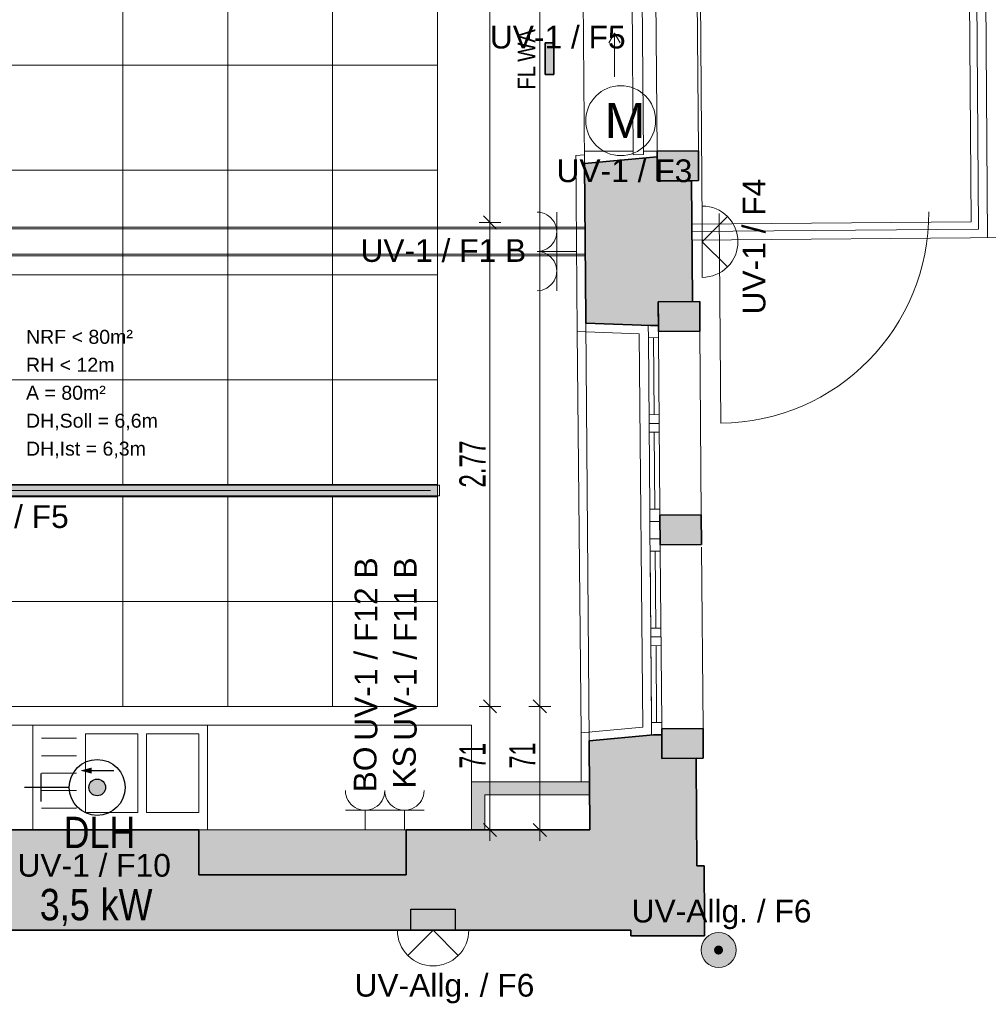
# Model space of a CAD drawing. Extents: x -321 to 526, y -52 to 542.
# Tile 38 of 56: x 133 to 243, y 206 to 319. Entities that reach past the tile are written whole.
import ezdxf
from ezdxf.lldxf.tags import DXFTag

# ---------------------------------------------------------------- set-up
doc = ezdxf.new("R2010")
doc.units = 0
doc.layers.get('0').update_dxf_attribs({"lineweight": 35})
for name, color, linetype, lineweight in [('D-501 Deckenspiegel Beleuchtung_BM_PM_NB', 7, 'Continuous', 25), ('D-501 Deckenspiegel Gebäude', 7, 'Continuous', 25), ('D-501 Deckenspiegel Rasterdecke', 7, 'Continuous', 25), ('D-501 Deckenspiegel Text_Maß', 7, 'Continuous', 25)]:
    doc.layers.add(name, color=color, linetype=linetype, lineweight=lineweight)
for name, color, linetype, lineweight, true_color in [('E_445_Allgemeinbeleuchtung', 7, 'Continuous', 18, 0xf7d209), ('E_449_Niederspannungsinstallationen_Elektro', 1, 'Continuous', 18, 0xff0000), ('E_449_Niederspannungsinstallationen_Motor', 1, 'Continuous', 18, 0xff0000), ('E_449_Niederspannungsinstallationen_Stromkreise', 1, 'Continuous', 25, 0xff0000), ('E_449_Text-Allg', 1, 'Continuous', 25, 0xff0000), ('E_Starkstrom', 1, 'Continuous', 25, 0xff0000)]:
    doc.layers.add(name, color=color, linetype=linetype, lineweight=lineweight, true_color=true_color)
doc.styles.get("Standard").update_dxf_attribs({"font": 'arial.ttf'})
tags = doc.linetypes.add('ALL_S14', pattern=[0.1, 0.05, -0.05]).pattern_tags.tags
tags[6:7] = [DXFTag(74, 4), DXFTag(75, 0), DXFTag(340, '0'), DXFTag(46, 1.0), DXFTag(50, 0.0), DXFTag(44, 0.0), DXFTag(45, 0.0)]
tags[4:5] = [DXFTag(74, 4), DXFTag(75, 0), DXFTag(340, '0'), DXFTag(46, 1.0), DXFTag(50, 0.0), DXFTag(44, 0.0), DXFTag(45, 0.0)]
tags = doc.linetypes.add('PUNKT2_S9', pattern=[0.025, 0, -0.025]).pattern_tags.tags
tags[6:7] = [DXFTag(74, 4), DXFTag(75, 0), DXFTag(340, '0'), DXFTag(46, 1.0), DXFTag(50, 0.0), DXFTag(44, 0.0), DXFTag(45, 0.0)]
tags[4:5] = [DXFTag(74, 4), DXFTag(75, 0), DXFTag(340, '0'), DXFTag(46, 1.0), DXFTag(50, 0.0), DXFTag(44, 0.0), DXFTag(45, 0.0)]
tags = doc.linetypes.add('VERDECKT2_S2', pattern=[0.135, 0.1, -0.035]).pattern_tags.tags
tags[6:7] = [DXFTag(74, 4), DXFTag(75, 0), DXFTag(340, '0'), DXFTag(46, 1.0), DXFTag(50, 0.0), DXFTag(44, 0.0), DXFTag(45, 0.0)]
tags[4:5] = [DXFTag(74, 4), DXFTag(75, 0), DXFTag(340, '0'), DXFTag(46, 1.0), DXFTag(50, 0.0), DXFTag(44, 0.0), DXFTag(45, 0.0)]

# ---------------------------------------------------------------- blocks, each defined once
blk = doc.blocks.new('Referenz-A07MYS7IRK', base_point=(-281.01, -47.12))
at = {"layer": 'D-501 Deckenspiegel Beleuchtung_BM_PM_NB', "color": 0, "lineweight": 35}
for p, q in [((192.7, 312.34), (192.7, 315.94)), ((192.7, 315.94), (193.7, 315.94)), ((193.7, 315.94), (193.7, 312.34)), ((193.7, 312.34), (192.7, 312.34))]:
    blk.add_line(p, q, dxfattribs=at)
at = {"layer": 'D-501 Deckenspiegel Beleuchtung_BM_PM_NB', "color": 0, "lineweight": 18}
for p, q in [((180.37, 265.38), (72.37, 265.38)), ((180.37, 263.98), (72.37, 263.98)), ((180.37, 263.98), (72.37, 263.98))]:
    blk.add_line(p, q, dxfattribs=at)
at = {"layer": 'D-501 Deckenspiegel Beleuchtung_BM_PM_NB', "color": 0, "lineweight": 35}
for points in [[(192.7, 312.34), (192.7, 315.94), (193.7, 312.34)], [(193.7, 312.34), (192.7, 315.94), (193.7, 315.94)]]:
    blk.add_solid(points, dxfattribs=at)
at = {"layer": 'D-501 Deckenspiegel Beleuchtung_BM_PM_NB', "color": 0, "lineweight": 13}
for points in [[(72.37, 263.98), (72.37, 265.38), (180.37, 263.98)], [(180.37, 263.98), (72.37, 265.38), (180.37, 265.38)]]:
    blk.add_solid(points, dxfattribs=at)
at = {"layer": 'D-501 Deckenspiegel Gebäude', "color": 0, "lineweight": 13}
for p, q in [((240.43, 439.38), (241.47, 295.47)), ((241.27, 439.38), (242.31, 294.63)), ((242.27, 439.38), (243.32, 293.64)), ((210.67, 295.21), (210.43, 329.09)), ((202.79, 303.14), (202.62, 325.14)), ((203.78, 325.15), (203.95, 303.15)), ((200.63, 317.06), (200, 315.96)), ((200.63, 312.06), (200.63, 317.06)), ((200.63, 317.06), (201.27, 315.96)), ((197.22, 302.13), (197.22, 303.53)), ((202.79, 303.53), (197.22, 303.53)), ((205.51, 303.53), (203.95, 303.53)), ((196.2, 303.04), (197.22, 303.14)), ((196.2, 303.04), (196.37, 282.9)), ((203.95, 303.15), (202.79, 303.14)), ((241.47, 295.47), (209.5, 295.2)), ((242.31, 294.63), (209.5, 294.36)), ((212.59, 294.39), (212.59, 294.39)), ((246.82, 293.67), (209.5, 293.36)), ((204.51, 283.59), (205.67, 283.6)), ((204.52, 282.19), (204.51, 283.59)), ((205.67, 283.6), (205.68, 282.2)), ((210.42, 282.94), (210.57, 261.9)), ((196.37, 282.9), (203.47, 282.64)), ((196.81, 236.94), (196.37, 282.9)), ((203.88, 237.6), (203.47, 282.64)), ((204.52, 282.19), (205.68, 282.2)), ((205.68, 282.2), (204.52, 282.19)), ((204.68, 262.55), (204.52, 282.19)), ((205.1, 282.2), (205.17, 273.38)), ((205.68, 282.2), (205.83, 262.56)), ((205.75, 273.38), (204.59, 273.37)), ((205.76, 272.38), (204.6, 272.37)), ((205.77, 271.38), (204.61, 271.37)), ((205.19, 271.38), (205.26, 262.56)), ((205.83, 262.56), (204.68, 262.55)), ((204.68, 262.55), (205.83, 262.56)), ((204.69, 261.15), (204.68, 262.55)), ((205.83, 262.56), (205.85, 261.16)), ((205.85, 261.16), (204.69, 261.15)), ((204.69, 261.15), (205.85, 261.16)), ((204.7, 259.15), (204.69, 261.15)), ((205.85, 261.16), (205.86, 259.16)), ((204.7, 259.15), (205.86, 259.16)), ((205.86, 259.16), (204.7, 259.15)), ((204.71, 257.75), (204.7, 259.15)), ((205.86, 259.16), (205.87, 257.76)), ((210.6, 258.2), (210.77, 237.46)), ((205.87, 257.76), (204.71, 257.75)), ((204.72, 257.75), (205.88, 257.76)), ((204.88, 238.12), (204.72, 257.75)), ((204.73, 257.05), (204.87, 238.82)), ((205.3, 257.76), (205.37, 248.94)), ((205.88, 257.76), (206.04, 238.12)), ((205.95, 248.94), (204.79, 248.93)), ((205.96, 247.94), (204.8, 247.93)), ((205.97, 246.94), (204.81, 246.93)), ((205.39, 246.94), (205.46, 238.12)), ((106.41, 237.84), (184.28, 237.84)), ((154.07, 237.84), (134.07, 237.84)), ((134.07, 237.84), (134.07, 232.84)), ((154.07, 237.84), (154.07, 232.84)), ((154.07, 237.84), (154.07, 232.84)), ((184.28, 232.84), (184.28, 237.84)), ((206.04, 238.12), (204.88, 238.12)), ((204.89, 236.72), (204.88, 238.12)), ((204.88, 238.12), (206.04, 238.12)), ((206.04, 238.12), (206.05, 236.72)), ((146.07, 236.84), (140.07, 236.84)), ((140.07, 236.84), (140.07, 232.84)), ((146.07, 232.84), (146.07, 236.84)), ((153.07, 236.84), (147.07, 236.84)), ((147.07, 236.84), (147.07, 232.84)), ((153.07, 232.84), (153.07, 236.84)), ((196.81, 236.94), (203.88, 237.6)), ((196.81, 231.34), (196.81, 236.94)), ((206.05, 236.72), (204.89, 236.72)), ((139.07, 236.34), (135.07, 236.34)), ((139.07, 234.34), (135.07, 234.34)), ((184.28, 231.34), (184.28, 232.84)), ((197.78, 231.34), (184.28, 231.34)), ((184.28, 231.34), (184.28, 225.84)), ((197.78, 229.84), (185.78, 229.84)), ((185.78, 229.84), (185.78, 225.84)), ((134.07, 225.84), (176.81, 225.84))]:
    blk.add_line(p, q, dxfattribs=at)
at = {"layer": 'D-501 Deckenspiegel Gebäude', "color": 0, "linetype": 'PUNKT2_S9', "lineweight": 13, "ltscale": 0.13}
for p, q in [((196.82, 349.96), (197.19, 302.13)), ((205.34, 324.57), (205.52, 303.53)), ((210.07, 324.61), (210.25, 303.57)), ((197.37, 283.86), (197.74, 236.03)), ((153.07, 225.84), (176.81, 225.84))]:
    blk.add_line(p, q, dxfattribs=at)
at = {"layer": 'D-501 Deckenspiegel Gebäude', "color": 0, "lineweight": 35}
for p, q in [((205.51, 303.53), (210.24, 303.57)), ((205.54, 300.13), (205.51, 303.53)), ((210.24, 303.57), (210.27, 300.17)), ((205.53, 302.91), (197.21, 302.13)), ((197.21, 302.13), (197.21, 302.01)), ((205.55, 300.13), (205.53, 302.91)), ((197.21, 302.01), (197.35, 284.41)), ((210.27, 300.17), (205.54, 300.13)), ((209.45, 300.16), (205.55, 300.13)), ((209.56, 286.58), (209.45, 300.16)), ((205.65, 286.3), (210.39, 286.34)), ((205.65, 286.3), (209.56, 286.33)), ((205.68, 282.9), (205.65, 286.3)), ((205.67, 283.6), (205.65, 286.3)), ((209.56, 286.33), (209.56, 286.58)), ((210.39, 286.34), (210.42, 282.94)), ((197.35, 284.41), (197.36, 283.86)), ((197.36, 283.86), (204.77, 283.6)), ((204.77, 283.6), (205.55, 283.6)), ((205.55, 283.6), (205.67, 283.6)), ((210.42, 282.94), (205.68, 282.9)), ((205.84, 261.86), (210.57, 261.9)), ((205.87, 258.46), (205.84, 261.86)), ((210.57, 261.9), (210.6, 258.5)), ((210.6, 258.5), (205.87, 258.46)), ((205.1, 236.72), (197.74, 236.03)), ((206.05, 236.72), (205.1, 236.72)), ((206.04, 237.42), (210.77, 237.46)), ((206.07, 234.02), (206.04, 237.42)), ((206.07, 234.02), (206.05, 236.72)), ((210.77, 237.46), (210.8, 234.06)), ((197.74, 236.03), (197.74, 235.34)), ((197.74, 235.34), (197.81, 226.48)), ((210.8, 234.06), (206.07, 234.02)), ((209.97, 234.06), (206.07, 234.02)), ((209.98, 233.84), (209.97, 234.06)), ((209.98, 233.47), (209.98, 233.84)), ((210.07, 221.74), (209.98, 233.47)), ((153.07, 225.84), (56.87, 225.84)), ((153.07, 220.69), (153.07, 225.84)), ((197.81, 225.84), (176.81, 225.84)), ((176.81, 225.84), (176.81, 220.69)), ((197.81, 226.48), (197.81, 226.48)), ((197.81, 226.48), (197.81, 225.84)), ((210.9, 221.74), (210.07, 221.74)), ((210.95, 215.54), (210.9, 221.74)), ((176.81, 220.69), (153.07, 220.69)), ((210.95, 213.71), (210.94, 215.54)), ((210.94, 215.54), (210.95, 215.54)), ((58.24, 214.35), (202.5, 214.35)), ((202.5, 214.35), (202.5, 213.71)), ((202.5, 213.71), (210.95, 213.71))]:
    blk.add_line(p, q, dxfattribs=at)
at = {"layer": 'D-501 Deckenspiegel Gebäude', "color": 0, "linetype": 'VERDECKT2_S2', "lineweight": 13, "ltscale": 0.13}
for p, q in [((212.8, 272.41), (212.6, 296.4)), ((134.07, 232.84), (134.07, 225.84)), ((139.07, 232.34), (135.07, 232.34)), ((140.07, 232.84), (140.07, 227.84)), ((146.07, 227.84), (146.07, 232.84)), ((147.07, 232.84), (147.07, 227.84)), ((153.07, 227.84), (153.07, 232.84)), ((154.07, 232.84), (154.07, 225.84)), ((154.07, 232.84), (154.07, 225.84)), ((139.07, 230.34), (135.07, 230.34)), ((139.07, 228.34), (135.07, 228.34)), ((140.07, 227.84), (146.07, 227.84)), ((147.07, 227.84), (153.07, 227.84))]:
    blk.add_line(p, q, dxfattribs=at)
at = {"layer": 'D-501 Deckenspiegel Gebäude', "color": 0, "linetype": 'ALL_S14', "lineweight": 13, "ltscale": 0.13}
for p, q in [((197.28, 294.86), (56.76, 294.86)), ((197.28, 294.66), (56.76, 294.66)), ((197.29, 291.76), (56.77, 291.76)), ((197.29, 291.56), (56.77, 291.56))]:
    blk.add_line(p, q, dxfattribs=at)
at = {"layer": 'D-501 Deckenspiegel Gebäude', "color": 0, "linetype": 'VERDECKT2_S2', "lineweight": -2, "ltscale": 0.25}
for p, q in [((177.34, 216.78), (182.39, 216.78)), ((177.34, 214.35), (177.34, 216.78)), ((182.39, 216.78), (182.39, 214.35)), ((182.39, 214.35), (177.34, 214.35))]:
    blk.add_line(p, q, dxfattribs=at)
at = {"layer": 'D-501 Deckenspiegel Gebäude', "color": 0, "linetype": 'VERDECKT2_S2', "lineweight": 13, "ltscale": 0.13}
blk.add_ellipse((212.6, 296.4), major_axis=(0.2, -24), ratio=1, start_param=0, end_param=1.570796, dxfattribs=at)
at = {"layer": 'D-501 Deckenspiegel Gebäude', "color": 0, "lineweight": 13}
for points in [[(205.52, 302.94), (205.51, 303.53), (205.52, 303.53)], [(205.52, 302.94), (205.52, 303.53), (205.55, 300.13)], [(205.55, 300.13), (205.52, 303.53), (205.55, 303.53)], [(210.24, 300.17), (205.55, 303.53), (210.24, 303.57)], [(205.55, 300.13), (205.55, 303.53), (210.24, 300.17)], [(210.24, 300.17), (210.24, 303.57), (210.27, 300.17)], [(197.36, 284.41), (197.22, 302.13), (197.36, 302.14)], [(197.22, 302.01), (197.22, 302.13), (197.36, 284.41)], [(197.36, 284.41), (197.36, 302.14), (197.37, 283.86)], [(197.37, 283.86), (197.36, 302.14), (197.37, 302.14)], [(204.6, 283.6), (197.37, 302.14), (204.6, 302.82)], [(197.37, 283.86), (197.37, 302.14), (204.6, 283.6)], [(204.6, 283.6), (204.6, 302.82), (204.78, 283.6)], [(204.78, 283.6), (204.6, 302.82), (204.78, 302.82)], [(205.53, 283.6), (204.78, 302.82), (205.53, 302.83)], [(204.78, 283.6), (204.78, 302.82), (205.53, 283.6)], [(205.53, 283.6), (205.53, 302.83), (205.55, 283.6)], [(205.55, 283.6), (205.53, 302.83), (205.55, 300.13)], [(205.55, 283.6), (205.55, 300.13), (205.66, 283.6)], [(205.66, 283.6), (205.55, 300.13), (205.66, 300.13)], [(209.46, 286.33), (205.66, 300.13), (209.46, 300.16)], [(205.66, 286.3), (205.66, 300.13), (209.46, 286.33)], [(209.46, 286.33), (209.46, 300.16), (209.57, 286.33)], [(209.57, 286.33), (209.46, 300.16), (209.57, 286.58)], [(205.69, 282.9), (205.66, 286.3), (205.69, 286.3)], [(205.66, 283.6), (205.66, 286.3), (205.68, 283.6)], [(210.4, 282.94), (205.69, 286.3), (210.4, 286.34)], [(205.69, 282.9), (205.69, 286.3), (210.4, 282.94)], [(210.4, 282.94), (210.4, 286.34), (210.43, 282.94)], [(205.86, 260.16), (205.85, 261.86), (205.86, 261.86)], [(205.86, 260.16), (205.86, 261.86), (205.88, 258.46)], [(205.88, 258.46), (205.86, 261.86), (205.88, 261.86)], [(210.58, 258.5), (205.88, 261.86), (210.58, 261.9)], [(205.88, 258.46), (205.88, 261.86), (210.58, 258.5)], [(210.58, 258.5), (210.58, 261.9), (210.59, 258.5)], [(210.59, 258.5), (210.58, 261.9), (210.59, 260.2)], [(210.59, 258.5), (210.59, 260.2), (210.61, 258.5)], [(206.07, 236.81), (206.06, 237.42), (206.07, 237.42)], [(206.07, 235.54), (206.06, 236.81), (206.07, 236.81)], [(206.07, 235.54), (206.07, 237.42), (206.08, 234.02)], [(206.08, 234.02), (206.07, 237.42), (206.08, 237.42)], [(206.82, 234.03), (206.08, 237.42), (206.82, 237.43)], [(206.08, 234.02), (206.08, 237.42), (206.82, 234.03)], [(210.78, 234.06), (206.82, 237.43), (210.78, 237.46)], [(206.82, 234.03), (206.82, 237.43), (210.78, 234.06)], [(210.78, 234.06), (210.78, 237.46), (210.81, 234.06)], [(153.07, 220.69), (153.07, 225.84), (176.81, 220.69)], [(176.81, 220.69), (153.07, 225.84), (176.81, 225.84)]]:
    blk.add_solid(points, dxfattribs=at)
at = {"layer": 'D-501 Deckenspiegel Gebäude', "color": 0, "linetype": 'PUNKT2_S9', "lineweight": 13, "ltscale": 0.13}
for points in [[(205.11, 213.71), (202.51, 236.47), (205.11, 236.72)], [(205.11, 213.71), (205.11, 236.72), (206.06, 213.71)], [(206.06, 213.71), (205.11, 236.72), (206.06, 236.72)], [(206.06, 213.71), (206.06, 236.72), (206.08, 213.71)], [(206.08, 213.71), (206.06, 236.72), (206.08, 234.02)], [(197.75, 235.34), (197.75, 236.03), (197.82, 226.48)], [(197.82, 226.48), (197.75, 236.03), (197.82, 236.03)], [(202.51, 214.35), (197.82, 236.03), (202.51, 236.47)], [(197.82, 214.35), (197.82, 236.03), (202.51, 214.35)], [(202.51, 214.35), (202.51, 236.47), (205.11, 213.71)], [(209.98, 213.71), (206.08, 234.02), (209.98, 234.06)], [(206.08, 213.71), (206.08, 234.02), (209.98, 213.71)], [(209.98, 213.71), (209.98, 234.06), (209.99, 213.71)], [(209.99, 213.71), (209.98, 234.06), (209.99, 233.84)], [(209.99, 213.71), (209.99, 233.84), (209.99, 213.71)], [(209.99, 213.71), (209.99, 233.84), (209.99, 233.47)], [(209.99, 213.71), (209.99, 233.47), (210.08, 213.71)], [(210.08, 213.71), (209.99, 233.47), (210.08, 221.74)], [(59.37, 214.35), (59.37, 225.84), (153.07, 214.35)], [(153.07, 220.69), (59.37, 225.84), (153.07, 225.84)], [(153.07, 214.35), (59.37, 225.84), (153.07, 220.69)], [(176.81, 220.69), (176.81, 225.84), (197.82, 214.35)], [(197.82, 214.35), (176.81, 225.84), (197.82, 225.84)], [(197.82, 225.84), (197.82, 226.48), (197.82, 214.35)], [(197.82, 214.35), (197.82, 226.48), (197.82, 226.48)], [(197.82, 214.35), (197.82, 225.84), (197.82, 214.35)], [(210.08, 213.71), (210.08, 221.74), (210.91, 213.71)], [(210.91, 213.71), (210.08, 221.74), (210.91, 221.74)], [(210.91, 213.71), (210.91, 221.74), (210.95, 213.71)], [(210.95, 213.71), (210.91, 221.74), (210.95, 216.83)], [(153.07, 214.35), (153.07, 220.69), (176.81, 214.35)], [(176.81, 214.35), (153.07, 220.69), (176.81, 220.69)], [(176.81, 214.35), (176.81, 220.69), (197.82, 214.35)], [(210.95, 215.54), (210.95, 216.83), (210.96, 215.54)], [(210.95, 213.71), (210.95, 215.54), (210.96, 213.71)], [(202.51, 213.71), (202.51, 214.35), (205.11, 213.71)]]:
    blk.add_solid(points, dxfattribs=at)
at = {"layer": 'D-501 Deckenspiegel Gebäude', "color": 0, "lineweight": -2}
for points in [[(184.28, 225.84), (184.28, 231.34), (185.78, 225.84)], [(185.78, 229.84), (184.28, 231.34), (185.78, 231.34)], [(185.78, 225.84), (184.28, 231.34), (185.78, 229.84)], [(185.78, 229.84), (185.78, 231.34), (197.78, 229.84)], [(197.78, 229.84), (185.78, 231.34), (197.78, 231.34)]]:
    blk.add_solid(points, dxfattribs=at)
at = {"layer": 'D-501 Deckenspiegel Rasterdecke', "color": 0, "lineweight": 18}
for p, q in [((180.37, 326.78), (180.37, 265.38)), ((144.37, 325.38), (144.37, 265.38)), ((156.37, 325.38), (156.37, 265.38)), ((168.37, 325.38), (168.37, 265.38)), ((180.37, 313.38), (72.37, 313.38)), ((180.37, 301.38), (72.37, 301.38)), ((180.37, 289.38), (72.37, 289.38)), ((180.37, 277.38), (72.37, 277.38)), ((180.37, 239.98), (180.37, 265.38)), ((144.37, 239.98), (144.37, 263.98)), ((156.37, 239.98), (156.37, 263.98)), ((168.37, 239.98), (168.37, 263.98)), ((180.37, 251.98), (72.37, 251.98)), ((180.37, 239.98), (72.37, 239.98))]:
    blk.add_line(p, q, dxfattribs=at)
at = {"layer": 'D-501 Deckenspiegel Text_Maß', "color": 0, "lineweight": 13}
for p, q in [((192.09, 239.98), (192.09, 412.18)), ((186.38, 295.38), (186.38, 356.78)), ((186.38, 295.38), (185.13, 295.38)), ((187.13, 294.63), (185.63, 296.13)), ((186.38, 295.38), (187.63, 295.38)), ((186.38, 239.98), (186.38, 295.38)), ((187.13, 239.23), (185.63, 240.73)), ((192.84, 239.23), (191.34, 240.73)), ((186.38, 239.98), (185.13, 239.98)), ((186.38, 239.98), (187.63, 239.98)), ((186.38, 232.03), (186.38, 239.98)), ((192.09, 239.98), (190.84, 239.98)), ((192.09, 239.98), (193.34, 239.98)), ((192.09, 232.07), (192.09, 239.98)), ((186.38, 225.84), (186.38, 232.03)), ((192.09, 225.84), (192.09, 232.07)), ((187.13, 225.09), (185.63, 226.59)), ((192.84, 225.09), (191.34, 226.59)), ((186.38, 225.84), (185.13, 225.84)), ((186.38, 225.84), (187.63, 225.84)), ((186.38, 225.84), (186.38, 224.59)), ((192.09, 225.84), (190.84, 225.84)), ((192.09, 225.84), (193.34, 225.84)), ((192.09, 225.84), (192.09, 224.59))]:
    blk.add_line(p, q, dxfattribs=at)
at = {"layer": 'D-501 Deckenspiegel Beleuchtung_BM_PM_NB', "color": 0, "lineweight": 18, "char_height": 2, "attachment_point": 1, "rotation": 90}
for s, insert in [('{\\W0.83;\\fArial;WA}', (189.57, 313.78)), ('{\\W0.83;\\fArial;FL}', (189.57, 310.58))]:
    blk.add_mtext(s, dxfattribs=dict(at, insert=insert))
at = {"layer": 'D-501 Deckenspiegel Text_Maß', "color": 0, "lineweight": -2, "char_height": 3, "attachment_point": 1, "rotation": 90}
for s, insert in [('{\\W0.66;\\fArial;2.77}', (182.88, 265.03)), ('{\\W0.63;\\fArial;71}', (188.59, 232.89)), ('{\\W0.63;\\fArial;71}', (182.88, 232.87))]:
    blk.add_mtext(s, dxfattribs=dict(at, insert=insert))
blk = doc.blocks.new('MText-A07MYS9QRK', base_point=(137.58, 223.77))
at = {"color": 0, "linetype": 'ByBlock', "lineweight": -2, "ltscale": 0.25, "insert": (137.58, 227.35), "char_height": 3.5892, "attachment_point": 1}
blk.add_mtext('{\\fArial Narrow;DLH}', dxfattribs=at)
blk = doc.blocks.new('Durchlauferhitzer-A07MYS9SRK', base_point=(133.11, 227.51))
at = {"lineweight": -2}
blk.add_hatch(color=0, dxfattribs=at).paths.add_polyline_path([(142.39, 230.71), (142.35, 230.96), (142.26, 231.19), (142.1, 231.39), (141.91, 231.55), (141.67, 231.64), (141.43, 231.67), (141.18, 231.64), (140.95, 231.55), (140.75, 231.39), (140.59, 231.19), (140.5, 230.96), (140.47, 230.71), (140.5, 230.47), (140.59, 230.23), (140.75, 230.03), (140.95, 229.88), (141.18, 229.79), (141.43, 229.75), (141.67, 229.79), (141.91, 229.88), (142.1, 230.03), (142.26, 230.23), (142.35, 230.47)])
at = {"color": 0, "lineweight": -2}
for p, q in [((135.03, 229.11), (135.03, 232.31)), ((140.79, 232.63), (143.35, 232.63)), ((138.23, 230.71), (133.11, 230.71))]:
    blk.add_line(p, q, dxfattribs=at)
for radius in [3.2, 0.96]:
    blk.add_circle((141.43, 230.71), radius, dxfattribs=at)
blk.add_solid([(140.79, 232.98), (139.51, 232.63), (140.79, 232.29)], dxfattribs=at)
blk = doc.blocks.new('Bauteilbeschriftung-A07MYSAIRK', base_point=(132.74, 267.89))
at = {"color": 0, "linetype": 'ByBlock', "lineweight": -2, "ltscale": 0.25, "char_height": 1.6, "attachment_point": 1}
for s, insert in [('{\\fArial;NRF < 80m²}', (133.28, 283.09)), ('{\\fArial;RH < 12m}', (133.28, 279.89)), ('{\\fArial;A = 80m²}', (133.28, 276.69)), ('{\\fArial;DH,Soll = 6,6m}', (133.28, 273.49)), ('{\\fArial;DH,Ist = 6,3m}', (133.28, 270.29))]:
    blk.add_mtext(s, dxfattribs=dict(at, insert=insert))
blk = doc.blocks.new('Steckdose_ zweifach m. Schuko.-A07MYSCKRK', base_point=(191.77, 287.57))
at = {"color": 0, "lineweight": -2}
for p, q in [((194.02, 287.57), (194.02, 296.57)), ((191.77, 292.07), (196.27, 292.07))]:
    blk.add_line(p, q, dxfattribs=at)
for centre in [(191.77, 294.32), (191.77, 289.82)]:
    blk.add_ellipse(centre, major_axis=(0, -2.25), ratio=1, start_param=0, end_param=3.141593, dxfattribs=at)
blk = doc.blocks.new('Pendel-Schirmleuchte (gefüllt)-A07MYSF4RK', base_point=(210.55, 210.09))
at = {"linetype": 'ByBlock', "lineweight": -2, "ltscale": 0.18, "true_color": 0xffff00}
blk.add_hatch(color=2, dxfattribs=at).paths.add_polyline_path([(212.55, 214.09), (213.07, 214.03), (213.55, 213.83), (213.96, 213.51), (214.28, 213.09), (214.48, 212.61), (214.55, 212.09), (214.48, 211.58), (214.28, 211.09), (213.96, 210.68), (213.55, 210.36), (213.07, 210.16), (212.55, 210.09), (212.03, 210.16), (211.55, 210.36), (211.14, 210.68), (210.82, 211.09), (210.62, 211.58), (210.55, 212.09), (210.62, 212.61), (210.82, 213.09), (211.14, 213.51), (211.55, 213.83), (212.03, 214.03)])
at = {"linetype": 'ByBlock', "lineweight": -2, "ltscale": 0.18}
blk.add_hatch(color=0, dxfattribs=at).paths.add_polyline_path([(212.55, 212.61), (212.68, 212.59), (212.81, 212.54), (212.91, 212.45), (212.99, 212.35), (213.04, 212.22), (213.06, 212.09), (213.04, 211.96), (212.99, 211.83), (212.91, 211.73), (212.81, 211.64), (212.68, 211.59), (212.55, 211.57), (212.42, 211.59), (212.29, 211.64), (212.19, 211.73), (212.1, 211.83), (212.05, 211.96), (212.04, 212.09), (212.05, 212.22), (212.1, 212.35), (212.19, 212.45), (212.29, 212.54), (212.42, 212.59)])
at = {"color": 0, "linetype": 'ByBlock', "lineweight": -2, "ltscale": 0.18}
blk.add_circle((212.55, 212.09), 2, dxfattribs=at)
blk = doc.blocks.new('Bauteilbeschriftung-A07MYSGGRK', base_point=(170.89, 235.18))
at = {"color": 0, "linetype": 'ByBlock', "lineweight": -2, "ltscale": 0.25, "insert": (170.89, 236.05), "char_height": 2.6, "attachment_point": 1, "rotation": 90}
blk.add_mtext('{\\fArial;UV-1 / F12 B}', dxfattribs=at)
blk = doc.blocks.new('Bauteilbeschriftung-A07MYSGKRK', base_point=(170.7, 290.87))
at = {"color": 0, "linetype": 'ByBlock', "lineweight": -2, "ltscale": 0.25, "insert": (171.56, 293.47), "char_height": 2.6, "attachment_point": 1}
blk.add_mtext('{\\fArial;UV-1 / F1 B}', dxfattribs=at)
blk = doc.blocks.new('Bauteilbeschriftung-A07MYSGMRK', base_point=(193.14, 300))
at = {"color": 0, "linetype": 'ByBlock', "lineweight": -2, "ltscale": 0.25, "insert": (194, 302.6), "char_height": 2.6, "attachment_point": 1}
blk.add_mtext('{\\fArial;UV-1 / F3}', dxfattribs=at)
blk = doc.blocks.new('Bauteilbeschriftung-A07MYSHCRK', base_point=(131.43, 220.49))
at = {"color": 0, "linetype": 'ByBlock', "lineweight": -2, "ltscale": 0.25, "insert": (132.3, 223.09), "char_height": 2.6, "attachment_point": 1}
blk.add_mtext('{\\fArial;UV-1 / F10}', dxfattribs=at)
blk = doc.blocks.new('MText-A07MYSHQRK', base_point=(134.86, 215.5))
at = {"color": 0, "linetype": 'ByBlock', "lineweight": -2, "ltscale": 0.25, "char_height": 3.5892, "attachment_point": 1}
for s, insert in [('{\\fArial Narrow;3,5}', (134.86, 219.09)), ('{\\fArial Narrow;kW}', (141.82, 219.09))]:
    blk.add_mtext(s, dxfattribs=dict(at, insert=insert))
blk = doc.blocks.new('Bauteilbeschriftung-A07MYSKERK', base_point=(201.73, 215.25))
at = {"color": 0, "linetype": 'ByBlock', "lineweight": -2, "ltscale": 0.25, "insert": (202.6, 217.85), "char_height": 2.6, "attachment_point": 1}
blk.add_mtext('{\\fArial;UV-Allg. / F6}', dxfattribs=at)
blk = doc.blocks.new('Motor-A07MYSKGRK', base_point=(197.35, 303.04))
at = {"color": 0, "lineweight": -2}
blk.add_circle((201.35, 307.04), 4, dxfattribs=at)
at = {"color": 0, "lineweight": -2, "insert": (199.53, 309.04), "char_height": 4, "attachment_point": 1}
blk.add_mtext('{\\fArial;M}', dxfattribs=at)
blk = doc.blocks.new('T5 1-flammig 21W-A07MYSLYRK', base_point=(72.59, 264.1))
at = {"color": 0, "lineweight": -2}
for p, q in [((72.59, 265.3), (180.59, 265.3)), ((72.59, 264.1), (72.59, 265.3)), ((73.61, 265.3), (179.56, 265.3)), ((180.59, 264.1), (180.59, 265.3)), ((72.59, 264.1), (180.59, 264.1)), ((73.59, 264.7), (179.59, 264.7)), ((73.61, 264.1), (179.56, 264.1))]:
    blk.add_line(p, q, dxfattribs=at)
blk = doc.blocks.new('Bauteilbeschriftung-A07MYSM0RK', base_point=(121.77, 260.41))
at = {"color": 0, "linetype": 'ByBlock', "lineweight": -2, "ltscale": 0.25, "insert": (122.63, 263.01), "char_height": 2.6, "attachment_point": 1}
blk.add_mtext('{\\fArial;UV-1 / F5}', dxfattribs=at)
blk = doc.blocks.new('Bauteilbeschriftung-A07MYSMWRK', base_point=(170.79, 228.83))
at = {"color": 0, "linetype": 'ByBlock', "lineweight": -2, "ltscale": 0.18, "insert": (170.79, 230.14), "char_height": 2.6, "attachment_point": 1, "rotation": 90}
blk.add_mtext('{\\fArial;BO}', dxfattribs=at)
blk = doc.blocks.new('Bauteilbeschriftung-A07MYSMYRK', base_point=(175.29, 229.27))
at = {"color": 0, "linetype": 'ByBlock', "lineweight": -2, "ltscale": 0.18, "insert": (175.29, 230.57), "char_height": 2.6, "attachment_point": 1, "rotation": 90}
blk.add_mtext('{\\fArial;KS}', dxfattribs=at)
blk = doc.blocks.new('Steckdose -A07MYSN0RK', base_point=(169.84, 225.84))
at = {"color": 0, "lineweight": -2}
for p, q in [((169.84, 228.09), (174.34, 228.09)), ((172.09, 228.09), (172.09, 225.84))]:
    blk.add_line(p, q, dxfattribs=at)
blk.add_ellipse((172.09, 230.34), major_axis=(-2.25, 0), ratio=1, start_param=0, end_param=3.141593, dxfattribs=at)
blk = doc.blocks.new('Steckdose -A07MYSN2RK', base_point=(174.34, 225.84))
at = {"color": 0, "lineweight": -2}
for p, q in [((174.34, 228.09), (178.84, 228.09)), ((176.59, 228.09), (176.59, 225.84))]:
    blk.add_line(p, q, dxfattribs=at)
blk.add_ellipse((176.59, 230.34), major_axis=(-2.25, 0), ratio=1, start_param=0, end_param=3.141593, dxfattribs=at)
blk = doc.blocks.new('Bauteilbeschriftung-A07MYSN4RK', base_point=(175.39, 235.18))
at = {"color": 0, "linetype": 'ByBlock', "lineweight": -2, "ltscale": 0.25, "insert": (175.39, 236.05), "char_height": 2.6, "attachment_point": 1, "rotation": 90}
blk.add_mtext('{\\fArial;UV-1 / F11 B}', dxfattribs=at)
blk = doc.blocks.new('Bauteilbeschriftung-A07MYSNSRK', base_point=(185.51, 315.3))
at = {"color": 0, "linetype": 'ByBlock', "lineweight": -2, "ltscale": 0.25, "insert": (186.37, 317.9), "char_height": 2.6, "attachment_point": 1}
blk.add_mtext('{\\fArial;UV-1 / F5}', dxfattribs=at)
blk = doc.blocks.new('Bauteilbeschriftung-A07MYSO4RK', base_point=(170.01, 206.76))
at = {"color": 0, "linetype": 'ByBlock', "lineweight": -2, "ltscale": 0.25, "insert": (170.88, 209.36), "char_height": 2.6, "attachment_point": 1}
blk.add_mtext('{\\fArial;UV-Allg. / F6}', dxfattribs=at)
blk = doc.blocks.new('Einbau-Wandleuchte_ 1-flammig-A07MYSO6RK', base_point=(175.79, 210.27))
at = {"color": 0, "linetype": 'ByBlock', "lineweight": -2, "ltscale": 0.18}
for p, q in [((183.95, 214.35), (175.79, 214.35)), ((179.87, 214.35), (176.98, 211.46)), ((182.75, 211.46), (179.87, 214.35))]:
    blk.add_line(p, q, dxfattribs=at)
for major_axis, end_param in [((-4.08, 0), 0.785398), ((2.89, -2.89), 0.785398), ((-2.88, -2.89), 1.570796)]:
    blk.add_ellipse((179.87, 214.35), major_axis=major_axis, ratio=1, start_param=0, end_param=end_param, dxfattribs=at)
blk = doc.blocks.new('Einbau-Wandleuchte_ 1-flammig-A07MYSOCRK', base_point=(210.69, 289.1))
at = {"color": 0, "linetype": 'ByBlock', "lineweight": -2, "ltscale": 0.18}
for p, q in [((210.69, 297.26), (210.69, 289.1)), ((213.58, 296.07), (210.69, 293.18)), ((210.69, 293.18), (213.58, 290.3))]:
    blk.add_line(p, q, dxfattribs=at)
for major_axis, end_param in [((2.89, 2.88), 0.785398), ((2.89, -2.88), 1.570796), ((0, -4.08), 0.785398)]:
    blk.add_ellipse((210.69, 293.18), major_axis=major_axis, ratio=1, start_param=0, end_param=end_param, dxfattribs=at)
blk = doc.blocks.new('Bauteilbeschriftung-A07MYSOERK', base_point=(215.31, 283.98))
at = {"color": 0, "linetype": 'ByBlock', "lineweight": -2, "ltscale": 0.25, "insert": (215.31, 284.85), "char_height": 2.6, "attachment_point": 1, "rotation": 90}
blk.add_mtext('{\\fArial;UV-1 / F4}', dxfattribs=at)

msp = doc.modelspace()

# ---------------------------------------------------------------- block references
at = {"color": 251, "lineweight": 25, "ltscale": 0.25, "true_color": 0x585858}
msp.add_blockref('Referenz-A07MYS7IRK', (-281.01, -47.12), dxfattribs=at)
at = {"layer": 'E_445_Allgemeinbeleuchtung', "ltscale": 0.18}
for name, p in [('Einbau-Wandleuchte_ 1-flammig-A07MYSOCRK', (210.69, 289.1)), ('T5 1-flammig 21W-A07MYSLYRK', (72.59, 264.1)), ('Einbau-Wandleuchte_ 1-flammig-A07MYSO6RK', (175.79, 210.27)), ('Pendel-Schirmleuchte (gefüllt)-A07MYSF4RK', (210.55, 210.09))]:
    msp.add_blockref(name, p, dxfattribs=at)
at = {"layer": 'E_445_Allgemeinbeleuchtung', "color": 5, "ltscale": 0.18, "true_color": 0x0000ff}
for name, p in [('Bauteilbeschriftung-A07MYSMWRK', (170.79, 228.83)), ('Bauteilbeschriftung-A07MYSMYRK', (175.29, 229.27))]:
    msp.add_blockref(name, p, dxfattribs=at)
at = {"layer": 'E_449_Niederspannungsinstallationen_Elektro', "linetype": 'Continuous', "ltscale": 0.18}
msp.add_blockref('Steckdose_ zweifach m. Schuko.-A07MYSCKRK', (191.77, 287.57), dxfattribs=at)
at = {"layer": 'E_449_Niederspannungsinstallationen_Elektro', "color": 1, "linetype": 'Continuous', "ltscale": 0.18, "true_color": 0xff0000}
for name, p in [('Steckdose -A07MYSN0RK', (169.84, 225.84)), ('Steckdose -A07MYSN2RK', (174.34, 225.84))]:
    msp.add_blockref(name, p, dxfattribs=at)
at = {"layer": 'E_449_Niederspannungsinstallationen_Motor', "linetype": 'Continuous', "ltscale": 0.18}
msp.add_blockref('Motor-A07MYSKGRK', (197.35, 303.04), dxfattribs=at)
at = {"layer": 'E_449_Niederspannungsinstallationen_Stromkreise', "ltscale": 0.25}
for name, p in [('Bauteilbeschriftung-A07MYSNSRK', (185.51, 315.3)), ('Bauteilbeschriftung-A07MYSGMRK', (193.14, 300)), ('Bauteilbeschriftung-A07MYSOERK', (215.31, 283.98)), ('Bauteilbeschriftung-A07MYSGKRK', (170.7, 290.87)), ('Bauteilbeschriftung-A07MYSM0RK', (121.77, 260.41)), ('Bauteilbeschriftung-A07MYSGGRK', (170.89, 235.18)), ('Bauteilbeschriftung-A07MYSN4RK', (175.39, 235.18)), ('Bauteilbeschriftung-A07MYSHCRK', (131.43, 220.49)), ('Bauteilbeschriftung-A07MYSKERK', (201.73, 215.25)), ('Bauteilbeschriftung-A07MYSO4RK', (170.01, 206.76))]:
    msp.add_blockref(name, p, dxfattribs=at)
at = {"layer": 'E_449_Niederspannungsinstallationen_Stromkreise', "color": 1, "ltscale": 0.25, "true_color": 0xff0000}
msp.add_blockref('Bauteilbeschriftung-A07MYSAIRK', (132.74, 267.89), dxfattribs=at)
at = {"layer": 'E_449_Text-Allg', "ltscale": 0.25}
for name, p in [('MText-A07MYS9QRK', (137.58, 223.77)), ('MText-A07MYSHQRK', (134.86, 215.5))]:
    msp.add_blockref(name, p, dxfattribs=at)
at = {"layer": 'E_Starkstrom', "linetype": 'Continuous', "ltscale": 0.25}
msp.add_blockref('Durchlauferhitzer-A07MYS9SRK', (133.11, 227.51), dxfattribs=at)

doc.saveas('drawing.dxf')
